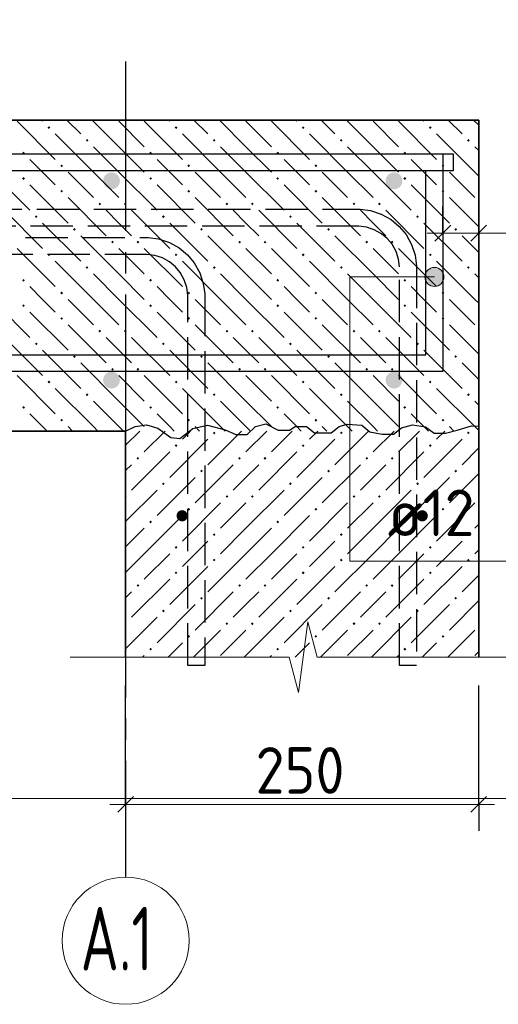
# Model space of a CAD drawing. Header units: millimetres. Extents: x 0 to 42000, y 0 to 29700.
# Tile 27 of 33: x 35672 to 37932, y 12535 to 17180. Entities that reach past the tile are written whole.
import ezdxf

# ---------------------------------------------------------------- set-up
doc = ezdxf.new("R2010")
doc.units = ezdxf.units.MM
doc.linetypes.add('______2', pattern=[270, 200, -70])
doc.linetypes.add('______5', pattern=[1100, 800, -100, 100, -100])
for name, color, linetype, lineweight in [('Standard', 7, 'Continuous', 25), ('ДОП Верх по У', 7, 'Continuous', 18), ('ЖБ Перекрытие нижний уровень с отделкой', 7, 'Continuous', 13), ('Обрамление П-обр. равн.', 7, 'Continuous', 25), ('Размерная линия_ общее', 7, 'Continuous', 13), ('Стена фоновая арматура Х1', 52, 'Continuous', 25), ('Фоновоя арматура Х1', 7, 'Continuous', 25)]:
    doc.layers.add(name, color=color, linetype=linetype, lineweight=lineweight)
doc.layers.add('ЖБ Стена верхний уровень', color=7, linetype='______2', lineweight=13, true_color=0x656565)
doc.layers.add('Оси', color=7, linetype='______5', lineweight=13, true_color=0x656565)
doc.styles.add('ISOCPEUR', font='txt')

msp = doc.modelspace()

# ---------------------------------------------------------------- hatches: boundary and pattern name
at = {"linetype": 'Continuous', "lineweight": -3, "transparency": 33554687}
for points in [[(36466.1, 14839.7), (36464, 14849.9), (36458.3, 14858.6), (36449.6, 14864.3), (36439.4, 14866.4), (36429.2, 14864.3), (36420.5, 14858.6), (36414.8, 14849.9), (36412.7, 14839.7), (36414.8, 14829.5), (36420.5, 14820.8), (36429.2, 14815.1), (36439.4, 14813), (36449.6, 14815.1), (36458.3, 14820.8), (36464, 14829.5)], [(37599.4, 14839.7), (37597.4, 14849.9), (37591.6, 14858.6), (37582.9, 14864.3), (37572.7, 14866.4), (37562.5, 14864.3), (37553.9, 14858.6), (37548.1, 14849.9), (37546.1, 14839.7), (37548.1, 14829.5), (37553.9, 14820.8), (37562.5, 14815.1), (37572.7, 14813), (37582.9, 14815.1), (37591.6, 14820.8), (37597.4, 14829.5)]]:
    msp.add_hatch(color=7, dxfattribs=at).paths.add_polyline_path(points)
at = {"layer": 'Standard', "linetype": 'Continuous', "lineweight": 13, "transparency": 33554687}
for points in [[(37591.6, 15943.9), (37591.6, 15988.9), (37585.3, 15966.4)], [(37607.8, 15927.7), (37607.8, 16005.1), (37591.6, 15988.9)], [(37607.8, 15927.7), (37591.6, 15988.9), (37591.6, 15943.9)], [(37630.3, 15921.4), (37630.3, 16011.4), (37607.8, 16005.1)], [(37630.3, 15921.4), (37607.8, 16005.1), (37607.8, 15927.7)], [(37652.8, 15927.7), (37652.8, 16005.1), (37630.3, 16011.4)], [(37652.8, 15927.7), (37630.3, 16011.4), (37630.3, 15921.4)], [(37669, 15943.9), (37669, 15988.9), (37652.8, 16005.1)], [(37669, 15943.9), (37652.8, 16005.1), (37652.8, 15927.7)], [(37669, 15988.9), (37669, 15943.9), (37675.3, 15966.4)]]:
    msp.add_hatch(color=7, dxfattribs=at).paths.add_polyline_path(points)
at = {"layer": 'ЖБ Перекрытие нижний уровень с отделкой', "linetype": 'Continuous', "lineweight": 18, "transparency": 33554687}
for points in [[(35804.2, 16670.8), (35810.7, 16677.3), (35817.2, 16670.8), (35810.7, 16664.3)], [(36404.2, 16670.8), (36410.7, 16677.3), (36417.2, 16670.8), (36410.7, 16664.3)], [(37004.2, 16670.8), (37010.7, 16677.3), (37017.2, 16670.8), (37010.7, 16664.3)], [(37604.2, 16670.8), (37610.7, 16677.3), (37617.2, 16670.8), (37610.7, 16664.3)], [(35984.1, 16610.8), (35990.6, 16617.3), (35997.1, 16610.8), (35990.6, 16604.3)], [(36584.1, 16610.8), (36590.6, 16617.3), (36597.1, 16610.8), (36590.6, 16604.3)], [(37184.1, 16610.8), (37190.6, 16617.3), (37197.1, 16610.8), (37190.6, 16604.3)], [(37784.1, 16610.8), (37790.6, 16617.3), (37797.1, 16610.8), (37790.6, 16604.3)], [(35684.1, 16550.8), (35690.6, 16557.3), (35697.1, 16550.8), (35690.6, 16544.3)], [(36284.1, 16550.8), (36290.6, 16557.3), (36297.1, 16550.8), (36290.6, 16544.3)], [(36884.1, 16550.8), (36890.6, 16557.3), (36897.1, 16550.8), (36890.6, 16544.3)], [(37484.1, 16550.8), (37490.6, 16557.3), (37497.1, 16550.8), (37490.6, 16544.3)], [(35864.2, 16490.8), (35870.6, 16497.3), (35877.1, 16490.8), (35870.6, 16484.3)], [(36464.2, 16490.8), (36470.6, 16497.3), (36477.1, 16490.8), (36470.6, 16484.3)], [(37064.2, 16490.8), (37070.6, 16497.3), (37077.1, 16490.8), (37070.6, 16484.3)], [(37664.2, 16490.8), (37670.6, 16497.3), (37677.1, 16490.8), (37670.6, 16484.3)], [(35684.1, 16430.8), (35690.6, 16437.3), (35697.1, 16430.8), (35690.6, 16424.3)], [(36284.1, 16430.8), (36290.6, 16437.3), (36297.1, 16430.8), (36290.6, 16424.3)], [(36884.1, 16430.8), (36890.6, 16437.3), (36897.1, 16430.8), (36890.6, 16424.3)], [(37484.1, 16430.8), (37490.6, 16437.3), (37497.1, 16430.8), (37490.6, 16424.3)], [(35864.2, 16370.8), (35870.6, 16377.3), (35877.1, 16370.8), (35870.6, 16364.3)], [(36464.2, 16370.8), (36470.6, 16377.3), (36477.1, 16370.8), (36470.6, 16364.3)], [(37064.2, 16370.8), (37070.6, 16377.3), (37077.1, 16370.8), (37070.6, 16364.3)], [(37664.2, 16370.8), (37670.6, 16377.3), (37677.1, 16370.8), (37670.6, 16364.3)], [(36044.2, 16310.8), (36050.7, 16317.3), (36057.1, 16310.8), (36050.7, 16304.3)], [(36164.2, 16310.8), (36170.6, 16317.3), (36177.1, 16310.8), (36170.6, 16304.3)], [(36644.2, 16310.8), (36650.7, 16317.3), (36657.1, 16310.8), (36650.7, 16304.3)], [(36764.2, 16310.8), (36770.6, 16317.3), (36777.1, 16310.8), (36770.6, 16304.3)], [(37244.2, 16310.8), (37250.7, 16317.3), (37257.1, 16310.8), (37250.7, 16304.3)], [(37364.2, 16310.8), (37370.6, 16317.3), (37377.1, 16310.8), (37370.6, 16304.3)], [(35744.2, 16250.8), (35750.7, 16257.3), (35757.1, 16250.8), (35750.7, 16244.3)], [(36344.2, 16250.8), (36350.7, 16257.3), (36357.1, 16250.8), (36350.7, 16244.3)], [(36944.2, 16250.8), (36950.7, 16257.3), (36957.1, 16250.8), (36950.7, 16244.3)], [(37544.2, 16250.8), (37550.7, 16257.3), (37557.1, 16250.8), (37550.7, 16244.3)], [(35924.2, 16190.8), (35930.7, 16197.3), (35937.2, 16190.8), (35930.7, 16184.3)], [(36524.2, 16190.8), (36530.7, 16197.3), (36537.2, 16190.8), (36530.7, 16184.3)], [(37124.2, 16190.8), (37130.7, 16197.3), (37137.2, 16190.8), (37130.7, 16184.3)], [(37724.2, 16190.8), (37730.7, 16197.3), (37737.2, 16190.8), (37730.7, 16184.3)], [(36104.2, 16130.8), (36110.7, 16137.3), (36117.2, 16130.8), (36110.7, 16124.3)], [(36224.2, 16130.8), (36230.7, 16137.3), (36237.2, 16130.8), (36230.7, 16124.3)], [(36704.2, 16130.8), (36710.7, 16137.3), (36717.2, 16130.8), (36710.7, 16124.3)], [(36824.2, 16130.8), (36830.7, 16137.3), (36837.2, 16130.8), (36830.7, 16124.3)], [(37304.2, 16130.8), (37310.7, 16137.3), (37317.2, 16130.8), (37310.7, 16124.3)], [(37424.2, 16130.8), (37430.7, 16137.3), (37437.2, 16130.8), (37430.7, 16124.3)], [(35804.2, 16070.8), (35810.7, 16077.3), (35817.2, 16070.8), (35810.7, 16064.3)], [(36404.2, 16070.8), (36410.7, 16077.3), (36417.2, 16070.8), (36410.7, 16064.3)], [(37004.2, 16070.8), (37010.7, 16077.3), (37017.2, 16070.8), (37010.7, 16064.3)], [(37604.2, 16070.8), (37610.7, 16077.3), (37617.2, 16070.8), (37610.7, 16064.3)], [(35984.1, 16010.8), (35990.6, 16017.3), (35997.1, 16010.8), (35990.6, 16004.3)], [(36584.1, 16010.8), (36590.6, 16017.3), (36597.1, 16010.8), (36590.6, 16004.3)], [(37184.1, 16010.8), (37190.6, 16017.3), (37197.1, 16010.8), (37190.6, 16004.3)], [(37784.1, 16010.8), (37790.6, 16017.3), (37797.1, 16010.8), (37790.6, 16004.3)], [(35684.1, 15950.8), (35690.6, 15957.3), (35697.1, 15950.8), (35690.6, 15944.3)], [(36284.1, 15950.8), (36290.6, 15957.3), (36297.1, 15950.8), (36290.6, 15944.3)], [(36884.1, 15950.8), (36890.6, 15957.3), (36897.1, 15950.8), (36890.6, 15944.3)], [(37484.1, 15950.8), (37490.6, 15957.3), (37497.1, 15950.8), (37490.6, 15944.3)], [(35864.2, 15890.8), (35870.6, 15897.3), (35877.1, 15890.8), (35870.6, 15884.3)], [(36464.2, 15890.8), (36470.6, 15897.3), (36477.1, 15890.8), (36470.6, 15884.3)], [(37064.2, 15890.8), (37070.6, 15897.3), (37077.1, 15890.8), (37070.6, 15884.3)], [(37664.2, 15890.8), (37670.6, 15897.3), (37677.1, 15890.8), (37670.6, 15884.3)], [(35684.1, 15830.8), (35690.6, 15837.3), (35697.1, 15830.8), (35690.6, 15824.3)], [(36284.1, 15830.8), (36290.6, 15837.3), (36297.1, 15830.8), (36290.6, 15824.3)], [(36884.1, 15830.8), (36890.6, 15837.3), (36897.1, 15830.8), (36890.6, 15824.3)], [(37484.1, 15830.8), (37490.6, 15837.3), (37497.1, 15830.8), (37490.6, 15824.3)], [(35864.2, 15770.8), (35870.6, 15777.3), (35877.1, 15770.8), (35870.6, 15764.3)], [(36464.2, 15770.8), (36470.6, 15777.3), (36477.1, 15770.8), (36470.6, 15764.3)], [(37064.2, 15770.8), (37070.6, 15777.3), (37077.1, 15770.8), (37070.6, 15764.3)], [(37664.2, 15770.8), (37670.6, 15777.3), (37677.1, 15770.8), (37670.6, 15764.3)], [(36044.2, 15710.8), (36050.7, 15717.3), (36057.1, 15710.8), (36050.7, 15704.3)], [(36164.2, 15710.8), (36170.6, 15717.3), (36177.1, 15710.8), (36170.6, 15704.3)], [(36644.2, 15710.8), (36650.7, 15717.3), (36657.1, 15710.8), (36650.7, 15704.3)], [(36764.2, 15710.8), (36770.6, 15717.3), (36777.1, 15710.8), (36770.6, 15704.3)], [(37244.2, 15710.8), (37250.7, 15717.3), (37257.1, 15710.8), (37250.7, 15704.3)], [(37364.2, 15710.8), (37370.6, 15717.3), (37377.1, 15710.8), (37370.6, 15704.3)], [(35744.2, 15650.8), (35750.7, 15657.3), (35757.1, 15650.8), (35750.7, 15644.3)], [(36344.2, 15650.8), (36350.7, 15657.3), (36357.1, 15650.8), (36350.7, 15644.3)], [(36944.2, 15650.8), (36950.7, 15657.3), (36957.1, 15650.8), (36950.7, 15644.3)], [(37544.2, 15650.8), (37550.7, 15657.3), (37557.1, 15650.8), (37550.7, 15644.3)], [(35924.2, 15590.8), (35930.7, 15597.3), (35937.2, 15590.8), (35930.7, 15584.3)], [(36524.2, 15590.8), (36530.7, 15597.3), (36537.2, 15590.8), (36530.7, 15584.3)], [(37124.2, 15590.8), (37130.7, 15597.3), (37137.2, 15590.8), (37130.7, 15584.3)], [(37724.2, 15590.8), (37730.7, 15597.3), (37737.2, 15590.8), (37730.7, 15584.3)], [(36104.2, 15530.8), (36110.7, 15537.3), (36117.2, 15530.8), (36110.7, 15524.3)], [(36224.2, 15530.8), (36230.7, 15537.3), (36237.2, 15530.8), (36230.7, 15524.3)], [(36704.2, 15530.8), (36710.7, 15537.3), (36717.2, 15530.8), (36710.7, 15524.3)], [(36824.2, 15530.8), (36830.7, 15537.3), (36837.2, 15530.8), (36830.7, 15524.3)], [(37304.2, 15530.8), (37310.7, 15537.3), (37317.2, 15530.8), (37310.7, 15524.3)], [(37424.2, 15530.8), (37430.7, 15537.3), (37437.2, 15530.8), (37430.7, 15524.3)], [(35804.2, 15470.8), (35810.7, 15477.3), (35817.2, 15470.8), (35810.7, 15464.3)], [(36404.2, 15470.8), (36410.7, 15477.3), (36417.2, 15470.8), (36410.7, 15464.3)], [(37004.2, 15470.8), (37010.7, 15477.3), (37017.2, 15470.8), (37010.7, 15464.3)], [(37604.2, 15470.8), (37610.7, 15477.3), (37617.2, 15470.8), (37610.7, 15464.3)], [(35984.1, 15410.8), (35990.6, 15417.3), (35997.1, 15410.8), (35990.6, 15404.3)], [(36584.1, 15410.8), (36590.6, 15417.3), (36597.1, 15410.8), (36590.6, 15404.3)], [(37184.1, 15410.8), (37190.6, 15417.3), (37197.1, 15410.8), (37190.6, 15404.3)], [(37784.1, 15410.8), (37790.6, 15417.3), (37797.1, 15410.8), (37790.6, 15404.3)], [(35684.1, 15350.8), (35690.6, 15357.3), (35697.1, 15350.8), (35690.6, 15344.3)], [(36284.1, 15350.8), (36290.6, 15357.3), (36297.1, 15350.8), (36290.6, 15344.3)], [(36884.1, 15350.8), (36890.6, 15357.3), (36897.1, 15350.8), (36890.6, 15344.3)], [(37484.1, 15350.8), (37490.6, 15357.3), (37497.1, 15350.8), (37490.6, 15344.3)], [(35864.2, 15290.8), (35870.6, 15297.3), (35877.1, 15290.8), (35870.6, 15284.3)], [(36464.2, 15290.8), (36470.6, 15297.3), (36477.1, 15290.8), (36470.6, 15284.3)], [(37064.2, 15290.8), (37070.6, 15297.3), (37077.1, 15290.8), (37070.6, 15284.3)], [(37664.2, 15290.8), (37670.6, 15297.3), (37677.1, 15290.8), (37670.6, 15284.3)]]:
    msp.add_hatch(color=7, dxfattribs=at).paths.add_polyline_path(points, flags=16)
at = {"layer": 'ЖБ Стена верхний уровень', "linetype": 'Continuous', "lineweight": 18, "transparency": 33554687}
for points in [[(36584.1, 15230.8), (36590.6, 15237.3), (36597.1, 15230.8), (36590.6, 15224.3)], [(37184.1, 15230.8), (37190.6, 15237.3), (37197.1, 15230.8), (37190.6, 15224.3)], [(37784.1, 15230.8), (37790.6, 15237.3), (37797.1, 15230.8), (37790.6, 15224.3)], [(36404.2, 15170.8), (36410.7, 15177.3), (36417.2, 15170.8), (36410.7, 15164.3)], [(37004.2, 15170.8), (37010.7, 15177.3), (37017.2, 15170.8), (37010.7, 15164.3)], [(37604.2, 15170.8), (37610.7, 15177.3), (37617.2, 15170.8), (37610.7, 15164.3)], [(36224.2, 15110.8), (36230.7, 15117.3), (36237.2, 15110.8), (36230.7, 15104.3)], [(36704.2, 15110.8), (36710.7, 15117.3), (36717.2, 15110.8), (36710.7, 15104.3)], [(36824.2, 15110.8), (36830.7, 15117.3), (36837.2, 15110.8), (36830.7, 15104.3)], [(37304.2, 15110.8), (37310.7, 15117.3), (37317.2, 15110.8), (37310.7, 15104.3)], [(37424.2, 15110.8), (37430.7, 15117.3), (37437.2, 15110.8), (37430.7, 15104.3)], [(36524.2, 15050.8), (36530.7, 15057.3), (36537.2, 15050.8), (36530.7, 15044.3)], [(37124.2, 15050.8), (37130.7, 15057.3), (37137.2, 15050.8), (37130.7, 15044.3)], [(37724.2, 15050.8), (37730.7, 15057.3), (37737.2, 15050.8), (37730.7, 15044.3)], [(36344.2, 14990.8), (36350.7, 14997.3), (36357.1, 14990.8), (36350.7, 14984.3)], [(36944.2, 14990.8), (36950.7, 14997.3), (36957.1, 14990.8), (36950.7, 14984.3)], [(37544.2, 14990.8), (37550.7, 14997.3), (37557.1, 14990.8), (37550.7, 14984.3)], [(36172.7, 14935.2), (36177.1, 14930.8), (36172.7, 14926.4)], [(36644.2, 14930.8), (36650.7, 14937.3), (36657.1, 14930.8), (36650.7, 14924.3)], [(36764.2, 14930.8), (36770.6, 14937.3), (36777.1, 14930.8), (36770.6, 14924.3)], [(37244.2, 14930.8), (37250.7, 14937.3), (37257.1, 14930.8), (37250.7, 14924.3)], [(37364.2, 14930.8), (37370.6, 14937.3), (37377.1, 14930.8), (37370.6, 14924.3)], [(36464.2, 14870.8), (36470.6, 14877.3), (36477.1, 14870.8), (36470.6, 14864.3)], [(37064.2, 14870.8), (37070.6, 14877.3), (37077.1, 14870.8), (37070.6, 14864.3)], [(37664.2, 14870.8), (37670.6, 14877.3), (37677.1, 14870.8), (37670.6, 14864.3)], [(36284.1, 14810.8), (36290.6, 14817.3), (36297.1, 14810.8), (36290.6, 14804.3)], [(36884.1, 14810.8), (36890.6, 14817.3), (36897.1, 14810.8), (36890.6, 14804.3)], [(37484.1, 14810.8), (37490.6, 14817.3), (37497.1, 14810.8), (37490.6, 14804.3)], [(36584.1, 14750.8), (36590.6, 14757.3), (36597.1, 14750.8), (36590.6, 14744.3)], [(37184.1, 14750.8), (37190.6, 14757.3), (37197.1, 14750.8), (37190.6, 14744.3)], [(37784.1, 14750.8), (37790.6, 14757.3), (37797.1, 14750.8), (37790.6, 14744.3)], [(36404.2, 14690.8), (36410.7, 14697.3), (36417.2, 14690.8), (36410.7, 14684.3)], [(37004.2, 14690.8), (37010.7, 14697.3), (37017.2, 14690.8), (37010.7, 14684.3)], [(37604.2, 14690.8), (37610.7, 14697.3), (37617.2, 14690.8), (37610.7, 14684.3)], [(36584.1, 14630.8), (36590.6, 14637.3), (36597.1, 14630.8), (36590.6, 14624.3)], [(37184.1, 14630.8), (37190.6, 14637.3), (37197.1, 14630.8), (37190.6, 14624.3)], [(37784.1, 14630.8), (37790.6, 14637.3), (37797.1, 14630.8), (37790.6, 14624.3)], [(36404.2, 14570.8), (36410.7, 14577.3), (36417.2, 14570.8), (36410.7, 14564.3)], [(37004.2, 14570.8), (37010.7, 14577.3), (37017.2, 14570.8), (37010.7, 14564.3)], [(37604.2, 14570.8), (37610.7, 14577.3), (37617.2, 14570.8), (37610.7, 14564.3)], [(36224.2, 14510.8), (36230.7, 14517.3), (36237.2, 14510.8), (36230.7, 14504.3)], [(36704.2, 14510.8), (36710.7, 14517.3), (36717.2, 14510.8), (36710.7, 14504.3)], [(36824.2, 14510.8), (36830.7, 14517.3), (36837.2, 14510.8), (36830.7, 14504.3)], [(37304.2, 14510.8), (37310.7, 14517.3), (37317.2, 14510.8), (37310.7, 14504.3)], [(37424.2, 14510.8), (37430.7, 14517.3), (37437.2, 14510.8), (37430.7, 14504.3)], [(36524.2, 14450.8), (36530.7, 14457.3), (36537.2, 14450.8), (36530.7, 14444.3)], [(37124.2, 14450.8), (37130.7, 14457.3), (37137.2, 14450.8), (37130.7, 14444.3)], [(37724.2, 14450.8), (37730.7, 14457.3), (37737.2, 14450.8), (37730.7, 14444.3)], [(36344.2, 14390.8), (36350.7, 14397.3), (36357.1, 14390.8), (36350.7, 14384.3)], [(36944.2, 14390.8), (36950.7, 14397.3), (36957.1, 14390.8), (36950.7, 14384.3)], [(37544.2, 14390.8), (37550.7, 14397.3), (37557.1, 14390.8), (37550.7, 14384.3)], [(36172.7, 14335.2), (36177.1, 14330.8), (36172.7, 14326.4)], [(36644.2, 14330.8), (36650.7, 14337.3), (36657.1, 14330.8), (36650.7, 14324.3)], [(36764.2, 14330.8), (36770.6, 14337.3), (36777.1, 14330.8), (36770.6, 14324.3)], [(37244.2, 14330.8), (37250.7, 14337.3), (37257.1, 14330.8), (37250.7, 14324.3)], [(37364.2, 14330.8), (37370.6, 14337.3), (37377.1, 14330.8), (37370.6, 14324.3)], [(36464.2, 14270.8), (36470.6, 14277.3), (36477.1, 14270.8), (36470.6, 14264.3)], [(37064.2, 14270.8), (37070.6, 14277.3), (37077.1, 14270.8), (37070.6, 14264.3)], [(37664.2, 14270.8), (37670.6, 14277.3), (37677.1, 14270.8), (37670.6, 14264.3)], [(36284.1, 14210.8), (36290.6, 14217.3), (36297.1, 14210.8), (36290.6, 14204.3)], [(36884.1, 14210.8), (36890.6, 14217.3), (36897.1, 14210.8), (36890.6, 14204.3)], [(37484.1, 14210.8), (37490.6, 14217.3), (37497.1, 14210.8), (37490.6, 14204.3)]]:
    msp.add_hatch(color=7, dxfattribs=at).paths.add_polyline_path(points, flags=16)
at = {"layer": 'Фоновоя арматура Х1', "linetype": 'Continuous', "lineweight": 18, "transparency": 33554687}
for points in [[(36146.1, 16419.7), (36143, 16435), (36134.4, 16448), (36121.4, 16456.6), (36106.1, 16459.7), (36090.8, 16456.6), (36077.8, 16448), (36069.1, 16435), (36066.1, 16419.7), (36069.1, 16404.4), (36077.8, 16391.4), (36090.8, 16382.7), (36106.1, 16379.7), (36121.4, 16382.7), (36134.4, 16391.4), (36143, 16404.4)], [(37479.4, 16419.7), (37476.3, 16435), (37467.7, 16448), (37454.7, 16456.6), (37439.4, 16459.7), (37424.1, 16456.6), (37411.1, 16448), (37402.4, 16435), (37399.4, 16419.7), (37402.4, 16404.4), (37411.1, 16391.4), (37424.1, 16382.7), (37439.4, 16379.7), (37454.7, 16382.7), (37467.7, 16391.4), (37476.3, 16404.4)], [(36146.1, 15479.7), (36143, 15495), (36134.4, 15508), (36121.4, 15516.7), (36106.1, 15519.7), (36090.8, 15516.7), (36077.8, 15508), (36069.1, 15495), (36066.1, 15479.7), (36069.1, 15464.4), (36077.8, 15451.4), (36090.8, 15442.7), (36106.1, 15439.7), (36121.4, 15442.7), (36134.4, 15451.4), (36143, 15464.4)], [(37479.4, 15479.7), (37476.3, 15495), (37467.7, 15508), (37454.7, 15516.7), (37439.4, 15519.7), (37424.1, 15516.7), (37411.1, 15508), (37402.4, 15495), (37399.4, 15479.7), (37402.4, 15464.4), (37411.1, 15451.4), (37424.1, 15442.7), (37439.4, 15439.7), (37454.7, 15442.7), (37467.7, 15451.4), (37476.3, 15464.4)]]:
    msp.add_hatch(color=7, dxfattribs=at).paths.add_polyline_path(points)

# ---------------------------------------------------------------- linework, layer by layer
at = {"layer": 'Standard', "color": 7, "linetype": 'Continuous', "lineweight": 13, "transparency": 33554687}
for p, q in [((37839.4, 16173), (38239.4, 16173)), ((37630.3, 16011.4), (37630.3, 16011.4)), ((37585.3, 15966.4), (37585.3, 15966.4)), ((37675.3, 15966.4), (37675.3, 15966.4)), ((37630.3, 15921.4), (37630.3, 15921.4)), ((36988.8, 14006.4), (37032.8, 14339.7)), ((37032.8, 14339.7), (37076.8, 14173)), ((35910.8, 14173), (36944.8, 14173)), ((36944.8, 14173), (36988.8, 14006.4)), ((37076.8, 14173), (38110.8, 14173))]:
    msp.add_line(p, q, dxfattribs=at)
at = {"layer": 'Standard', "color": 254, "linetype": 'Continuous', "lineweight": 13, "true_color": 0xc4c4ff, "transparency": 33554687}
msp.add_lwpolyline([(20484.4, 13506.4), (41354.8, 13506.4), (41354.8, 18839.7), (20484.4, 18839.7), (20484.4, 13506.4)], dxfattribs=at)
at = {"layer": 'Standard', "color": 7, "linetype": 'Continuous', "lineweight": 13, "transparency": 33554687}
msp.add_lwpolyline([(37630.3, 15966.4), (37230.3, 15966.4), (37230.3, 14626.4), (39621.9, 14626.4)], dxfattribs=at)
at = {"layer": 'Standard', "color": 7, "linetype": 'Continuous', "lineweight": 25, "transparency": 33554687}
msp.add_lwpolyline([(36172.7, 15239.7), (36218.1, 15260.8), (36271.4, 15268.7), (36324.7, 15252.5), (36386.1, 15209.2), (36428.7, 15204.5), (36490.1, 15251.2), (36559.4, 15266.8), (36642.1, 15245.9), (36692.7, 15222.6), (36746.1, 15222.6), (36786.1, 15261.7), (36834.1, 15273.2), (36892.7, 15242.9), (36946.1, 15242.9), (36972.7, 15261), (37026.1, 15261), (37063.4, 15231), (37143.4, 15231), (37180.7, 15261), (37218.1, 15272.5), (37287.4, 15266.6), (37324.7, 15236.3), (37383.4, 15225.2), (37436.7, 15225.2), (37474.1, 15255.3), (37527.4, 15268.3), (37588.7, 15260), (37628.7, 15229.7), (37682.1, 15229.7), (37738.1, 15244.2), (37804.7, 15264.4), (37839.4, 15263.3)], dxfattribs=at)
at = {"layer": 'Standard', "color": 7, "linetype": 'Continuous', "lineweight": 13, "transparency": 33554687}
msp.add_circle((37630.3, 15966.4), 45, dxfattribs=at)
at = {"layer": 'ДОП Верх по У', "color": 7, "linetype": 'Continuous', "lineweight": 25, "transparency": 33554687}
msp.add_lwpolyline([(37719.4, 16466.4), (29719.4, 16466.4), (29719.4, 15599.7), (33052.7, 15599.7), (33052.7, 15519.7), (29639.4, 15519.7), (29639.4, 16546.4), (37719.4, 16546.4), (37719.4, 16466.4)], dxfattribs=at)
msp.add_lwpolyline([(37719.4, 16466.4), (29719.4, 16466.4), (29719.4, 15599.7), (33052.7, 15599.7), (33052.7, 15519.7), (29639.4, 15519.7), (29639.4, 16546.4), (37719.4, 16546.4), (37719.4, 16466.4)], dxfattribs=at)
at = {"layer": 'ЖБ Перекрытие нижний уровень с отделкой', "color": 7, "linetype": 'Continuous', "lineweight": 35, "transparency": 33554687}
for p, q in [((37839.4, 16706.4), (31172.7, 16706.4)), ((37839.4, 15239.7), (37839.4, 16706.4)), ((29506.1, 15239.7), (36172.7, 15239.7))]:
    msp.add_line(p, q, dxfattribs=at)
at = {"layer": 'ЖБ Перекрытие нижний уровень с отделкой', "color": 9, "linetype": 'Continuous', "lineweight": 18, "true_color": 0xc7c7c7, "transparency": 33554687}
for p, q in [((35660.7, 16700.8), (35840.7, 16520.8)), ((35775.1, 16706.4), (35780.7, 16700.8)), ((35895.1, 16706.4), (35960.7, 16640.8)), ((36140.7, 16580.8), (36015.1, 16706.4)), ((36140.7, 16700.8), (36260.7, 16580.8)), ((36260.7, 16700.8), (36440.7, 16520.8)), ((36375.1, 16706.4), (36380.7, 16700.8)), ((36495.1, 16706.4), (36560.7, 16640.8)), ((36740.7, 16580.8), (36615.1, 16706.4)), ((36740.7, 16700.8), (36860.7, 16580.8)), ((36860.7, 16700.8), (37040.7, 16520.8)), ((36975.1, 16706.4), (36980.7, 16700.8)), ((37095.1, 16706.4), (37160.7, 16640.8)), ((37340.7, 16580.8), (37215.1, 16706.4)), ((37340.7, 16700.8), (37460.7, 16580.8)), ((37460.7, 16700.8), (37640.7, 16520.8)), ((37575.1, 16706.4), (37580.7, 16700.8)), ((37695.1, 16706.4), (37760.7, 16640.8)), ((37839.4, 16682.1), (37815.1, 16706.4)), ((36020.7, 16460.8), (35840.7, 16640.8)), ((36620.7, 16460.8), (36440.7, 16640.8)), ((37220.7, 16460.8), (37040.7, 16640.8)), ((37820.7, 16460.8), (37640.7, 16640.8)), ((36020.7, 16580.8), (36140.7, 16460.8)), ((36140.7, 16580.8), (36260.7, 16460.8)), ((36620.7, 16580.8), (36740.7, 16460.8)), ((36740.7, 16580.8), (36860.7, 16460.8)), ((37220.7, 16580.8), (37340.7, 16460.8)), ((37340.7, 16580.8), (37460.7, 16460.8)), ((37820.7, 16580.8), (37839.4, 16562.1)), ((35780.7, 16460.8), (35720.7, 16520.8)), ((36380.7, 16460.8), (36320.7, 16520.8)), ((36980.7, 16460.8), (36920.7, 16520.8)), ((37580.7, 16460.8), (37520.7, 16520.8)), ((35540.7, 16460.8), (35720.7, 16280.8)), ((35840.7, 16400.8), (35780.7, 16460.8)), ((35900.7, 16460.8), (36020.7, 16340.8)), ((36020.7, 16460.8), (36140.7, 16340.8)), ((36140.7, 16460.8), (36320.7, 16280.8)), ((36440.7, 16400.8), (36380.7, 16460.8)), ((36500.7, 16460.8), (36620.7, 16340.8)), ((36620.7, 16460.8), (36740.7, 16340.8)), ((36740.7, 16460.8), (36920.7, 16280.8)), ((37040.7, 16400.8), (36980.7, 16460.8)), ((37100.7, 16460.8), (37220.7, 16340.8)), ((37220.7, 16460.8), (37340.7, 16340.8)), ((37340.7, 16460.8), (37520.7, 16280.8)), ((37640.7, 16400.8), (37580.7, 16460.8)), ((37700.7, 16460.8), (37820.7, 16340.8)), ((37820.7, 16460.8), (37839.4, 16442.1)), ((35720.7, 16400.8), (35900.7, 16220.8)), ((36320.7, 16400.8), (36500.7, 16220.8)), ((36920.7, 16400.8), (37100.7, 16220.8)), ((37520.7, 16400.8), (37700.7, 16220.8)), ((35900.7, 16340.8), (36080.7, 16160.8)), ((36500.7, 16340.8), (36680.7, 16160.8)), ((37100.7, 16340.8), (37280.7, 16160.8)), ((37700.7, 16340.8), (37839.4, 16202.1)), ((35600.7, 16280.8), (35780.7, 16100.8)), ((36140.7, 16220.8), (36080.7, 16280.8)), ((36200.7, 16280.8), (36380.7, 16100.8)), ((36740.7, 16220.8), (36680.7, 16280.8)), ((36800.7, 16280.8), (36980.7, 16100.8)), ((37340.7, 16220.8), (37280.7, 16280.8)), ((37400.7, 16280.8), (37580.7, 16100.8)), ((35780.7, 16220.8), (35960.7, 16040.8)), ((36200.7, 16160.8), (36140.7, 16220.8)), ((36380.7, 16220.8), (36560.7, 16040.8)), ((36800.7, 16160.8), (36740.7, 16220.8)), ((36980.7, 16220.8), (37160.7, 16040.8)), ((37400.7, 16160.8), (37340.7, 16220.8)), ((37580.7, 16220.8), (37760.7, 16040.8)), ((36140.7, 15980.8), (35960.7, 16160.8)), ((36740.7, 15980.8), (36560.7, 16160.8)), ((37340.7, 15980.8), (37160.7, 16160.8)), ((37839.4, 16082.1), (37760.7, 16160.8)), ((35660.7, 16100.8), (35840.7, 15920.8)), ((36140.7, 16100.8), (36260.7, 15980.8)), ((36260.7, 16100.8), (36440.7, 15920.8)), ((36740.7, 16100.8), (36860.7, 15980.8)), ((36860.7, 16100.8), (37040.7, 15920.8)), ((37340.7, 16100.8), (37460.7, 15980.8)), ((37460.7, 16100.8), (37640.7, 15920.8)), ((36020.7, 15860.8), (35840.7, 16040.8)), ((36620.7, 15860.8), (36440.7, 16040.8)), ((37220.7, 15860.8), (37040.7, 16040.8)), ((37820.7, 15860.8), (37640.7, 16040.8)), ((36020.7, 15980.8), (36140.7, 15860.8)), ((36140.7, 15980.8), (36260.7, 15860.8)), ((36620.7, 15980.8), (36740.7, 15860.8)), ((36740.7, 15980.8), (36860.7, 15860.8)), ((37220.7, 15980.8), (37340.7, 15860.8)), ((37340.7, 15980.8), (37460.7, 15860.8)), ((37820.7, 15980.8), (37839.4, 15962.1)), ((35780.7, 15860.8), (35720.7, 15920.8)), ((36380.7, 15860.8), (36320.7, 15920.8)), ((36980.7, 15860.8), (36920.7, 15920.8)), ((37580.7, 15860.8), (37520.7, 15920.8)), ((35540.7, 15860.8), (35720.7, 15680.8)), ((35840.7, 15800.8), (35780.7, 15860.8)), ((35900.7, 15860.8), (36020.7, 15740.8)), ((36020.7, 15860.8), (36140.7, 15740.8)), ((36140.7, 15860.8), (36320.7, 15680.8)), ((36440.7, 15800.8), (36380.7, 15860.8)), ((36500.7, 15860.8), (36620.7, 15740.8)), ((36620.7, 15860.8), (36740.7, 15740.8)), ((36740.7, 15860.8), (36920.7, 15680.8)), ((37040.7, 15800.8), (36980.7, 15860.8)), ((37100.7, 15860.8), (37220.7, 15740.8)), ((37220.7, 15860.8), (37340.7, 15740.8)), ((37340.7, 15860.8), (37520.7, 15680.8)), ((37640.7, 15800.8), (37580.7, 15860.8)), ((37700.7, 15860.8), (37820.7, 15740.8)), ((37820.7, 15860.8), (37839.4, 15842.1)), ((35720.7, 15800.8), (35900.7, 15620.8)), ((36320.7, 15800.8), (36500.7, 15620.8)), ((36920.7, 15800.8), (37100.7, 15620.8)), ((37520.7, 15800.8), (37700.7, 15620.8)), ((35900.7, 15740.8), (36080.7, 15560.8)), ((36500.7, 15740.8), (36680.7, 15560.8)), ((37100.7, 15740.8), (37280.7, 15560.8)), ((37700.7, 15740.8), (37839.4, 15602.1)), ((35600.7, 15680.8), (35780.7, 15500.8)), ((36140.7, 15620.8), (36080.7, 15680.8)), ((36200.7, 15680.8), (36380.7, 15500.8)), ((36740.7, 15620.8), (36680.7, 15680.8)), ((36800.7, 15680.8), (36980.7, 15500.8)), ((37340.7, 15620.8), (37280.7, 15680.8)), ((37400.7, 15680.8), (37580.7, 15500.8)), ((35780.7, 15620.8), (35960.7, 15440.8)), ((36200.7, 15560.8), (36140.7, 15620.8)), ((36380.7, 15620.8), (36560.7, 15440.8)), ((36800.7, 15560.8), (36740.7, 15620.8)), ((36980.7, 15620.8), (37160.7, 15440.8)), ((37400.7, 15560.8), (37340.7, 15620.8)), ((37580.7, 15620.8), (37760.7, 15440.8)), ((36140.7, 15380.8), (35960.7, 15560.8)), ((36740.7, 15380.8), (36560.7, 15560.8)), ((37340.7, 15380.8), (37160.7, 15560.8)), ((37839.4, 15482.1), (37760.7, 15560.8)), ((35660.7, 15500.8), (35840.7, 15320.8)), ((36140.7, 15500.8), (36260.7, 15380.8)), ((36260.7, 15500.8), (36440.7, 15320.8)), ((36740.7, 15500.8), (36860.7, 15380.8)), ((36860.7, 15500.8), (37040.7, 15320.8)), ((37340.7, 15500.8), (37460.7, 15380.8)), ((37460.7, 15500.8), (37640.7, 15320.8)), ((36020.7, 15260.8), (35840.7, 15440.8)), ((36620.7, 15260.8), (36440.7, 15440.8)), ((37220.7, 15260.8), (37040.7, 15440.8)), ((37820.7, 15260.8), (37640.7, 15440.8)), ((36020.7, 15380.8), (36140.7, 15260.8)), ((36140.7, 15380.8), (36260.7, 15260.8)), ((36620.7, 15380.8), (36740.7, 15260.8)), ((36740.7, 15380.8), (36860.7, 15260.8)), ((37220.7, 15380.8), (37340.7, 15260.8)), ((37340.7, 15380.8), (37460.7, 15260.8)), ((37820.7, 15380.8), (37839.4, 15362.1)), ((35780.7, 15260.8), (35720.7, 15320.8)), ((36380.7, 15260.8), (36320.7, 15320.8)), ((36980.7, 15260.8), (36920.7, 15320.8)), ((37580.7, 15260.8), (37520.7, 15320.8)), ((35801.8, 15239.7), (35780.7, 15260.8)), ((35900.7, 15260.8), (35921.8, 15239.7)), ((36020.7, 15260.8), (36041.8, 15239.7)), ((36140.7, 15260.8), (36161.8, 15239.7)), ((36401.8, 15239.7), (36380.7, 15260.8)), ((36500.7, 15260.8), (36521.8, 15239.7)), ((36620.7, 15260.8), (36641.8, 15239.7)), ((36740.7, 15260.8), (36761.8, 15239.7)), ((37001.8, 15239.7), (36980.7, 15260.8)), ((37100.7, 15260.8), (37121.8, 15239.7)), ((37220.7, 15260.8), (37241.8, 15239.7)), ((37340.7, 15260.8), (37361.8, 15239.7)), ((37601.8, 15239.7), (37580.7, 15260.8)), ((37700.7, 15260.8), (37721.8, 15239.7)), ((37820.7, 15260.8), (37839.4, 15242.1))]:
    msp.add_line(p, q, dxfattribs=at)
at = {"layer": 'ЖБ Стена верхний уровень', "color": 9, "linetype": 'Continuous', "lineweight": 18, "true_color": 0xc7c7c7, "transparency": 33554687}
for p, q in [((36239.5, 15239.7), (36172.7, 15172.9)), ((36359.5, 15239.7), (36260.7, 15140.8)), ((36440.7, 15200.8), (36479.5, 15239.7)), ((36719.5, 15239.7), (36560.7, 15080.8)), ((36839.5, 15239.7), (36740.7, 15140.8)), ((36959.5, 15239.7), (36860.7, 15140.8)), ((37040.7, 15200.8), (37079.5, 15239.7)), ((37319.5, 15239.7), (37160.7, 15080.8)), ((37439.5, 15239.7), (37340.7, 15140.8)), ((37559.5, 15239.7), (37460.7, 15140.8)), ((37640.7, 15200.8), (37679.5, 15239.7)), ((36560.7, 15200.8), (36380.7, 15020.8)), ((37160.7, 15200.8), (36980.7, 15020.8)), ((37760.7, 15200.8), (37580.7, 15020.8)), ((37839.4, 15159.6), (37760.7, 15080.8)), ((36380.7, 15140.8), (36200.7, 14960.8)), ((36980.7, 15140.8), (36800.7, 14960.8)), ((37580.7, 15140.8), (37400.7, 14960.8)), ((36172.7, 15052.9), (36200.7, 15080.8)), ((36680.7, 15080.8), (36500.7, 14900.8)), ((36740.7, 15020.8), (36800.7, 15080.8)), ((37280.7, 15080.8), (37100.7, 14900.8)), ((37340.7, 15020.8), (37400.7, 15080.8)), ((36500.7, 15020.8), (36320.7, 14840.8)), ((36680.7, 14960.8), (36740.7, 15020.8)), ((37100.7, 15020.8), (36920.7, 14840.8)), ((37280.7, 14960.8), (37340.7, 15020.8)), ((37700.7, 15020.8), (37520.7, 14840.8)), ((37839.4, 15039.6), (37700.7, 14900.8)), ((36172.7, 14812.9), (36320.7, 14960.8)), ((36740.7, 14780.8), (36920.7, 14960.8)), ((37340.7, 14780.8), (37520.7, 14960.8)), ((36620.7, 14900.8), (36440.7, 14720.8)), ((36740.7, 14900.8), (36620.7, 14780.8)), ((37220.7, 14900.8), (37040.7, 14720.8)), ((37340.7, 14900.8), (37220.7, 14780.8)), ((37820.7, 14900.8), (37640.7, 14720.8)), ((36260.7, 14660.8), (36440.7, 14840.8)), ((36860.7, 14660.8), (37040.7, 14840.8)), ((37460.7, 14660.8), (37640.7, 14840.8)), ((36260.7, 14780.8), (36172.7, 14692.9)), ((36740.7, 14780.8), (36620.7, 14660.8)), ((36860.7, 14780.8), (36740.7, 14660.8)), ((37340.7, 14780.8), (37220.7, 14660.8)), ((37460.7, 14780.8), (37340.7, 14660.8)), ((37839.4, 14799.6), (37820.7, 14780.8)), ((36500.7, 14660.8), (36560.7, 14720.8)), ((37100.7, 14660.8), (37160.7, 14720.8)), ((37700.7, 14660.8), (37760.7, 14720.8)), ((37839.4, 14679.6), (37820.7, 14660.8)), ((36260.7, 14660.8), (36172.7, 14572.9)), ((36380.7, 14660.8), (36260.7, 14540.8)), ((36440.7, 14600.8), (36500.7, 14660.8)), ((36740.7, 14660.8), (36560.7, 14480.8)), ((36860.7, 14660.8), (36740.7, 14540.8)), ((36980.7, 14660.8), (36860.7, 14540.8)), ((37040.7, 14600.8), (37100.7, 14660.8)), ((37340.7, 14660.8), (37160.7, 14480.8)), ((37460.7, 14660.8), (37340.7, 14540.8)), ((37580.7, 14660.8), (37460.7, 14540.8)), ((37640.7, 14600.8), (37700.7, 14660.8)), ((36560.7, 14600.8), (36380.7, 14420.8)), ((37160.7, 14600.8), (36980.7, 14420.8)), ((37760.7, 14600.8), (37580.7, 14420.8)), ((36380.7, 14540.8), (36200.7, 14360.8)), ((36980.7, 14540.8), (36800.7, 14360.8)), ((37580.7, 14540.8), (37400.7, 14360.8)), ((37839.4, 14559.6), (37760.7, 14480.8)), ((36172.7, 14452.9), (36200.7, 14480.8)), ((36680.7, 14480.8), (36500.7, 14300.8)), ((36740.7, 14420.8), (36800.7, 14480.8)), ((37280.7, 14480.8), (37100.7, 14300.8)), ((37340.7, 14420.8), (37400.7, 14480.8)), ((36500.7, 14420.8), (36320.7, 14240.8)), ((36680.7, 14360.8), (36740.7, 14420.8)), ((37100.7, 14420.8), (36920.7, 14240.8)), ((37280.7, 14360.8), (37340.7, 14420.8)), ((37700.7, 14420.8), (37520.7, 14240.8)), ((37839.4, 14439.6), (37700.7, 14300.8)), ((36172.7, 14212.9), (36320.7, 14360.8)), ((36740.7, 14180.8), (36920.7, 14360.8)), ((37340.7, 14180.8), (37520.7, 14360.8)), ((36620.7, 14300.8), (36492.9, 14173)), ((36740.7, 14300.8), (36620.7, 14180.8)), ((37220.7, 14300.8), (37092.9, 14173)), ((37340.7, 14300.8), (37220.7, 14180.8)), ((37820.7, 14300.8), (37692.9, 14173)), ((36372.9, 14173), (36440.7, 14240.8)), ((36972.9, 14173), (37040.7, 14240.8)), ((37572.9, 14173), (37640.7, 14240.8)), ((36260.7, 14180.8), (36252.9, 14173)), ((36740.7, 14180.8), (36732.9, 14173)), ((36860.7, 14180.8), (36852.9, 14173)), ((37340.7, 14180.8), (37332.9, 14173)), ((37460.7, 14180.8), (37452.9, 14173)), ((37839.4, 14199.6), (37820.7, 14180.8))]:
    msp.add_line(p, q, dxfattribs=at)
at = {"layer": 'ЖБ Стена верхний уровень', "color": 7, "linetype": 'Continuous', "lineweight": 35, "transparency": 33554687}
for p, q in [((36172.7, 15239.7), (36172.7, 14173)), ((37839.4, 14173), (37839.4, 15239.7))]:
    msp.add_line(p, q, dxfattribs=at)
at = {"layer": 'Обрамление П-обр. равн.', "color": 38, "linetype": 'Continuous', "lineweight": 25, "true_color": 0x5f1e0f, "transparency": 33554687}
msp.add_lwpolyline([(29657, 16546.4), (37670.3, 16546.4), (37670.3, 15519.7), (29657, 15519.7), (29657, 15599.7), (37590.3, 15599.7), (37590.3, 16466.4), (29657, 16466.4), (29657, 16546.4)], dxfattribs=at)
at = {"layer": 'Оси', "color": 8, "linetype": '______5', "lineweight": -3, "transparency": 33554687}
msp.add_line((36172.7, 16983.3), (36172.7, 13135.4), dxfattribs=at)
at = {"layer": 'Оси', "color": 7, "linetype": 'Continuous', "lineweight": 13, "transparency": 33554687}
msp.add_circle((36172.7, 12835.4), 300, dxfattribs=at)
at = {"layer": 'Размерная линия_ общее', "color": 253, "linetype": 'Continuous', "lineweight": -3, "true_color": 0xa0a0a0, "transparency": 33554687}
for p, q in [((37670.3, 16173), (37670.3, 16298)), ((37839.4, 16173), (37839.4, 16298)), ((37670.3, 16173), (37670.3, 16048)), ((37839.4, 16173), (37839.4, 16048)), ((36172.7, 13478.6), (36172.7, 14039.7)), ((37839.4, 13478.6), (37839.4, 14039.7)), ((36172.7, 13478.6), (36172.7, 13603.6)), ((37839.4, 13478.6), (37839.4, 13603.6)), ((36172.7, 13478.6), (36172.7, 13353.6)), ((37839.4, 13478.6), (37839.4, 13353.6))]:
    msp.add_line(p, q, dxfattribs=at)
at = {"layer": 'Размерная линия_ общее', "color": 7, "linetype": 'Continuous', "lineweight": 25, "transparency": 33554687}
for p, q in [((37632.8, 16135.5), (37707.8, 16210.5)), ((37801.9, 16135.5), (37876.9, 16210.5)), ((36210.2, 13516.1), (36135.2, 13441.1)), ((37876.9, 13516.1), (37801.9, 13441.1))]:
    msp.add_line(p, q, dxfattribs=at)
at = {"layer": 'Размерная линия_ общее', "color": 7, "linetype": 'Continuous', "lineweight": 13, "transparency": 33554687}
for p, q in [((37670.3, 16173), (37595.3, 16173)), ((37670.3, 16173), (37839.4, 16173)), ((37839.4, 16173), (37914.4, 16173)), ((36172.7, 13478.6), (36097.7, 13478.6)), ((37839.4, 13478.6), (36172.7, 13478.6)), ((37839.4, 13478.6), (37914.4, 13478.6))]:
    msp.add_line(p, q, dxfattribs=at)
at = {"layer": 'Стена фоновая арматура Х1', "color": 253, "linetype": '______2', "lineweight": -3, "true_color": 0xa0a0a0, "transparency": 33554687}
for points in [[(37466.1, 14133), (37466.1, 16014.1), (37461, 16050.2), (37449, 16086.8), (37430.2, 16120.4), (37407.4, 16147.7), (37380.1, 16170.5), (37346.5, 16189.3), (37309.9, 16201.3), (37273.8, 16206.4), (34132.7, 16206.4), (34132.7, 16286.4), (37279.3, 16286.4), (37328.1, 16279.6), (37378.9, 16262.8), (37425.7, 16236.6), (37464.2, 16204.5), (37496.3, 16166), (37522.5, 16119.2), (37539.3, 16068.4), (37546.1, 16019.6), (37546.1, 14133), (37466.1, 14133)], [(36466.1, 14133), (36466.1, 15880.7), (36461, 15916.9), (36449, 15953.5), (36430.2, 15987.1), (36407.4, 16014.3), (36380.1, 16037.1), (36346.5, 16055.9), (36309.9, 16068), (36273.8, 16073), (32999.4, 16073), (32999.4, 16153), (36279.3, 16153), (36328.1, 16146.2), (36378.9, 16129.5), (36425.7, 16103.3), (36464.2, 16071.1), (36496.3, 16032.6), (36522.5, 15985.9), (36539.3, 15935.1), (36546.1, 15886.3), (36546.1, 14133), (36466.1, 14133)]]:
    msp.add_lwpolyline(points, dxfattribs=at)

# ---------------------------------------------------------------- texts
at = {"layer": 'Обрамление П-обр. равн.', "color": 7, "linetype": 'Continuous', "lineweight": 13, "transparency": 33554687, "insert": (37409.3, 14743.7), "char_height": 220, "width": 2104.383, "attachment_point": 7, "style": 'ISOCPEUR'}
msp.add_mtext('\\W0.94;ø12 L=2510mm ', dxfattribs=at)
at = {"layer": 'Оси', "color": 7, "linetype": 'Continuous', "lineweight": 25, "transparency": 33554687, "insert": (35960.2, 12694.7), "char_height": 300, "width": 526.017, "attachment_point": 7, "style": 'ISOCPEUR'}
msp.add_mtext('\\W0.67;А.1', dxfattribs=at)
at = {"layer": 'Размерная линия_ общее', "color": 7, "linetype": 'Continuous', "lineweight": 25, "transparency": 33554687, "insert": (36786.1, 13528.6), "char_height": 220, "width": 561.988, "attachment_point": 7, "style": 'ISOCPEUR'}
msp.add_mtext('\\W0.91;250', dxfattribs=at)

doc.saveas('drawing.dxf')
